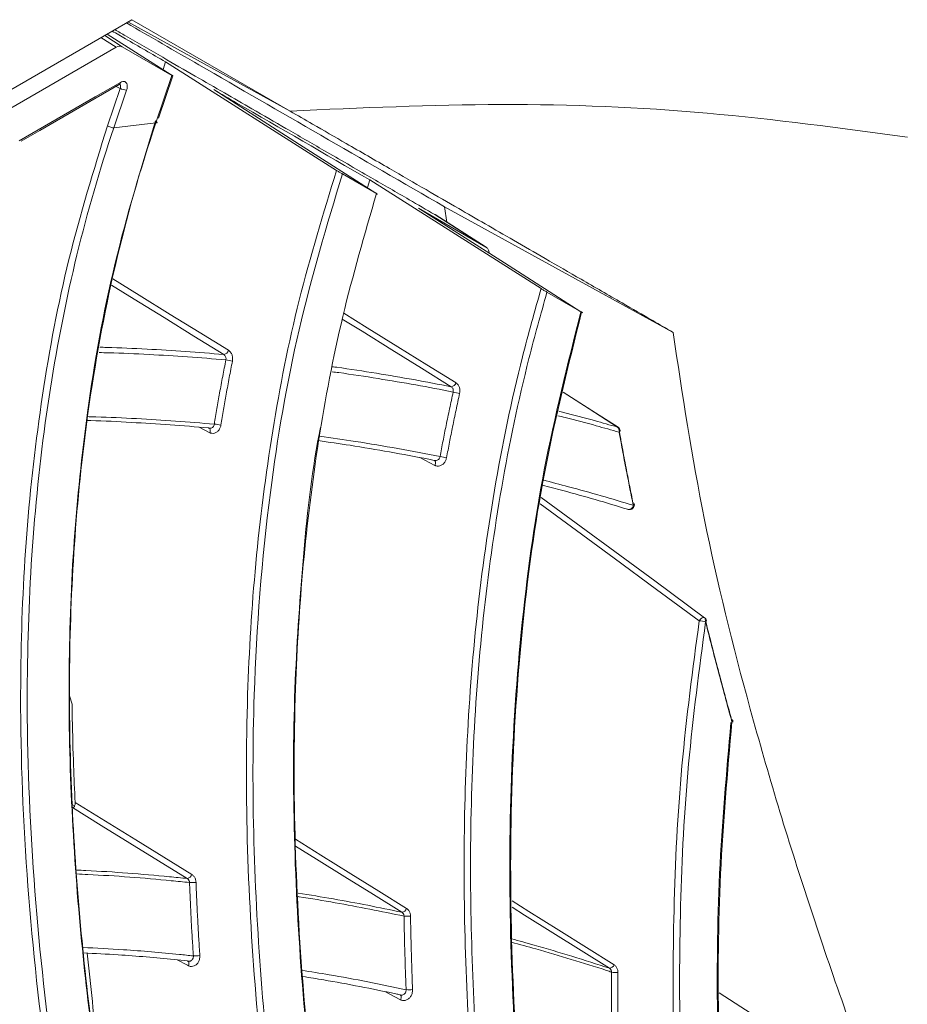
# Model space of a CAD drawing. Header units: millimetres. Extents: x 0 to 1118, y 0 to 864.
# Tile 249 of 256: x 930 to 939, y 208 to 218. Entities that reach past the tile are written whole.
import ezdxf

# ---------------------------------------------------------------- set-up
doc = ezdxf.new("R2010")
doc.units = ezdxf.units.MM

msp = doc.modelspace()

# ---------------------------------------------------------------- linework, layer by layer
at = {"color": 7, "linetype": 'Continuous', "lineweight": 15}
for p, q in [((931.488, 218.211), (928.921, 216.729)), ((933.108, 217.276), (931.488, 218.211)), ((931.235, 218.065), (931.891, 217.647)), ((929.403, 216.819), (931.327, 217.929)), ((931.389, 217.935), (931.898, 217.641)), ((931.832, 217.78), (931.807, 217.701)), ((933.583, 216.67), (931.832, 217.78)), ((931.733, 217.155), (931.898, 217.641)), ((931.76, 217.203), (931.907, 217.637)), ((931.237, 217.124), (931.367, 217.509)), ((931.433, 217.49), (931.303, 217.105)), ((931.733, 217.155), (931.303, 217.105)), ((933.643, 216.634), (933.992, 216.432)), ((933.923, 216.572), (933.899, 216.493)), ((935.677, 215.46), (933.923, 216.572)), ((934.713, 216.139), (934.688, 216.298)), ((934.688, 216.298), (937.028, 215.012)), ((934.423, 216.283), (935.113, 215.885)), ((935.113, 215.885), (934.589, 216.218)), ((935.115, 215.884), (934.591, 216.217)), ((935.737, 215.423), (936.092, 215.218)), ((936.562, 213.203), (936.567, 213.201)), ((930.875, 211.209), (930.85, 211.294)), ((930.901, 210.167), (930.876, 210.181))]:
    msp.add_line(p, q, dxfattribs=at)
at = {"color": 9, "linetype": 'Continuous', "lineweight": 15}
for p, q in [((933.108, 217.276), (931.447, 218.188)), ((931.327, 217.929), (931.171, 218.028)), ((931.209, 218.05), (931.389, 217.935)), ((931.367, 217.509), (931.327, 217.528)), ((932.286, 213.986), (932.175, 214.043)), ((934.59, 213.651), (934.435, 213.731)), ((934.239, 208.184), (934.076, 208.268))]:
    msp.add_line(p, q, dxfattribs=at)
at = {"color": 7, "linetype": 'Continuous', "lineweight": 15, "flags": 128}
for points in [[(930.334, 216.973), (930.593, 217.122), (930.852, 217.271), (931.111, 217.421), (931.37, 217.57)], [(930.355, 216.968), (930.546, 217.078), (931.359, 217.547)], [(932.325, 217.496), (933.204, 216.936), (933.985, 216.438)], [(934.423, 216.283), (935.301, 215.724), (936.085, 215.224)], [(936.465, 214.041), (936.235, 214.188), (935.903, 214.4)], [(937.351, 212.093), (936.84, 212.469), (935.677, 213.324)], [(937.641, 211.024), (937.641, 211.024), (937.639, 211.026), (937.636, 211.028), (937.631, 211.029)], [(932.054, 209.424), (931.76, 209.606), (931.466, 209.787), (931.172, 209.968), (930.878, 210.15)], [(930.907, 210.203), (931.217, 210.012), (931.527, 209.821), (931.814, 209.644), (932.102, 209.466)], [(938.197, 207.809), (937.827, 208.045), (937.499, 208.254)]]:
    msp.add_lwpolyline(points, dxfattribs=at)
at = {"color": 9, "linetype": 'Continuous', "lineweight": 15, "flags": 128}
for points in [[(932.428, 214.786), (932.123, 214.975), (931.817, 215.163), (931.511, 215.352), (931.28, 215.495)], [(931.292, 215.559), (931.563, 215.392), (931.881, 215.196), (932.178, 215.013), (932.476, 214.829)], [(933.657, 215.209), (933.896, 215.06), (934.212, 214.864), (934.509, 214.68), (934.806, 214.495)], [(934.757, 214.456), (934.453, 214.645), (934.148, 214.835), (933.844, 215.024), (933.642, 215.149)], [(936.46, 214.043), (936.17, 214.229), (935.903, 214.4)], [(932.286, 213.986), (932.288, 213.995), (932.29, 214.004), (932.29, 214.013), (932.289, 214.02), (932.286, 214.026), (932.283, 214.031), (932.279, 214.033)], [(936.465, 214.041), (936.463, 214.042), (936.46, 214.043)], [(934.59, 213.651), (934.593, 213.661), (934.595, 213.67), (934.596, 213.678), (934.595, 213.686), (934.593, 213.693), (934.59, 213.698), (934.586, 213.701), (934.585, 213.702)], [(937.296, 212.062), (936.86, 212.382), (936.425, 212.702), (935.99, 213.022), (935.668, 213.258)], [(937.351, 212.093), (937.346, 212.096), (937.337, 212.096), (937.326, 212.092), (937.315, 212.085), (937.305, 212.074), (937.296, 212.062)], [(937.639, 211.043), (937.639, 211.042), (937.639, 211.039), (937.638, 211.036), (937.635, 211.033), (937.631, 211.029)], [(933.161, 209.826), (933.421, 209.664), (933.729, 209.473), (934.015, 209.295), (934.3, 209.118)], [(934.252, 209.079), (933.96, 209.261), (933.668, 209.442), (933.376, 209.624), (933.161, 209.757)], [(935.381, 209.195), (935.553, 209.088), (935.859, 208.896), (936.142, 208.719), (936.425, 208.541)], [(936.376, 208.506), (936.087, 208.688), (935.797, 208.869), (935.507, 209.051), (935.381, 209.13)], [(932.067, 208.532), (932.058, 208.537), (931.95, 208.592)], [(932.067, 208.532), (932.07, 208.541), (932.072, 208.55), (932.072, 208.559), (932.071, 208.566), (932.069, 208.572), (932.065, 208.577), (932.061, 208.58)], [(934.239, 208.184), (934.242, 208.193), (934.244, 208.202), (934.245, 208.211), (934.245, 208.218), (934.243, 208.225), (934.239, 208.23), (934.235, 208.234), (934.234, 208.235)]]:
    msp.add_lwpolyline(points, dxfattribs=at)
at = {"color": 9, "linetype": 'Continuous', "lineweight": 15}
for centre, radius, start, end in [((931.345, 217.568), 0.0247, 305.1764, 6.1712), ((936.468, 214.007), 0.0186, 296.0965, 0.1169), ((936.574, 213.247), 0.0465, 260.7594, 355.1825), ((936.613, 213.259), 0.0175, 296.1845, 0.544), ((937.355, 212.065), 0.0159, 295.9753, 0.7523)]:
    msp.add_arc(centre, radius, start, end, dxfattribs=at)
at = {"color": 7, "linetype": 'Continuous', "lineweight": 15}
for centre, radius, start, end in [((931.442, 217.643), 0.153, 240.7878, 266.6338), ((932.417, 214.848), 0.0626, 280.8585, 342.313), ((932.392, 214.235), 0.499, 75.5429, 83.3597), ((934.751, 214.514), 0.0581, 276.299, 341.1598), ((934.184, 211.542), 2.921, 76.9491, 78.2782), ((932.252, 213.333), 0.745, 78.599, 83.8289), ((936.43, 214.005), 0.0482, 342.9519, 52.1774), ((936.438, 213.999), 0.05, 10.0758, 57.3776), ((935.31, 217.108), 3.432, 258.7955, 259.924), ((936.616, 213.254), 0.0156, 20.4749, 81.9324), ((936.582, 213.249), 0.05, 252.9622, 11.6445), ((937.269, 211.713), 0.35, 74.6616, 85.6352), ((937.322, 212.053), 0.05, 13.8356, 53.6928), ((937.628, 211.036), 0.0128, 28.2252, 91.2647), ((937.591, 211.029), 0.05, 353.8561, 15.5886), ((932.042, 209.486), 0.0624, 280.8421, 341.913), ((932.1, 209.795), 0.412, 266.8759, 276.2054), ((934.245, 209.137), 0.0579, 276.2776, 340.7542), ((934.309, 209.298), 0.26, 262.152, 276.8025), ((932.133, 208.978), 0.345, 267.3064, 278.4011), ((936.375, 208.56), 0.0533, 271.2655, 339.7176), ((936.439, 208.652), 0.19, 257.3601, 277.3746), ((934.325, 208.52), 0.234, 262.623, 278.8792)]:
    msp.add_arc(centre, radius, start, end, dxfattribs=at)
msp.add_ellipse((931.327, 217.827), major_axis=(0.063, 0.108), ratio=0.57706, start_param=0.000097, end_param=0.785395, dxfattribs=at)
for points, knots in [([(931.313, 218.11), (931.35, 218.089), (931.512, 217.995), (931.787, 217.836), (932.124, 217.642), (932.429, 217.466), (932.738, 217.287), (933.078, 217.091), (933.484, 216.857), (933.904, 216.614), (934.283, 216.395), (934.502, 216.268), (934.589, 216.218)], [0, 0, 0, 0, 0.034834, 0.153147, 0.255834, 0.347515, 0.433986, 0.539958, 0.658004, 0.803076, 0.921212, 1, 1, 1, 1]), ([(931.431, 218.179), (931.678, 218.036), (932.33, 217.659), (933.42, 217.03), (934.265, 216.542), (934.688, 216.298)], [0, 0, 0, 0, 0.233389, 0.616697, 1, 1, 1, 1]), ([(931.286, 218.095), (931.331, 218.069), (931.512, 217.965), (931.695, 217.859), (931.832, 217.78)], [0, 0, 0, 0, 0.249527, 1, 1, 1, 1]), ([(931.898, 217.641), (931.901, 217.64), (931.906, 217.637), (931.908, 217.636), (931.904, 217.639), (931.898, 217.643), (931.893, 217.647), (931.891, 217.647)], [0, 0, 0, 0, 0.234574, 0.469435, 0.696002, 0.909801, 1, 1, 1, 1]), ([(931.359, 217.547), (931.36, 217.547), (931.363, 217.55), (931.366, 217.55), (931.366, 217.55), (931.366, 217.55)], [0, 0, 0, 0, 0.030927, 0.683993, 1, 1, 1, 1]), ([(931.433, 217.49), (931.433, 217.49), (931.437, 217.5), (931.441, 217.52), (931.44, 217.547), (931.431, 217.568), (931.415, 217.579), (931.394, 217.581), (931.378, 217.574), (931.37, 217.57)], [0, 0, 0, 0, 0.000373, 0.166957, 0.333327, 0.499703, 0.666305, 0.833158, 1, 1, 1, 1]), ([(932.325, 217.496), (932.402, 217.451), (932.928, 217.147), (933.465, 216.837), (933.923, 216.572)], [0, 0, 0, 0, 0.146529, 1, 1, 1, 1]), ([(939.427, 217.011), (938.748, 217.102), (937.391, 217.286), (935.281, 217.375), (933.832, 217.309), (933.108, 217.276)], [0, 0, 0, 0, 0.33327, 0.666732, 1, 1, 1, 1]), ([(937.028, 215.012), (936.959, 215.052), (936.785, 215.153), (936.471, 215.334), (936.103, 215.546), (935.733, 215.76), (935.406, 215.949), (935.111, 216.119), (934.812, 216.292), (934.485, 216.481), (934.101, 216.703), (933.713, 216.927), (933.374, 217.122), (933.184, 217.232), (933.108, 217.276)], [0, 0, 0, 0, 0.05178, 0.13012, 0.235022, 0.327841, 0.409333, 0.482863, 0.551904, 0.637278, 0.733652, 0.849142, 0.939521, 1, 1, 1, 1]), ([(935.911, 190.669), (935.465, 191.733), (934.573, 193.863), (933.323, 197.127), (932.381, 199.916), (931.717, 202.203), (931.268, 203.97), (930.883, 205.789), (930.58, 207.669), (930.383, 209.59), (930.328, 211.361), (930.395, 212.961), (930.556, 214.373), (930.821, 215.778), (931.097, 216.673), (931.237, 217.124)], [0, 0, 0, 0, 0.129331, 0.258777, 0.388973, 0.454388, 0.519796, 0.587714, 0.65588, 0.725109, 0.794889, 0.845348, 0.896578, 0.947793, 1, 1, 1, 1]), ([(931.303, 217.105), (931.303, 217.105), (931.159, 216.681), (930.905, 215.807), (930.633, 214.432), (930.466, 213.004), (930.396, 211.401), (930.448, 209.644), (930.637, 207.743), (930.94, 205.846), (931.211, 204.56), (931.392, 203.788), (931.541, 203.165), (931.939, 201.633), (932.643, 199.315), (933.633, 196.49), (934.747, 193.615), (935.564, 191.667), (935.973, 190.692)], [0, 0, 0, 0, 0.000001, 0.049817, 0.10021, 0.152244, 0.204749, 0.272308, 0.340452, 0.409946, 0.479744, 0.483069, 0.496371, 0.549585, 0.656046, 0.76282, 0.881353, 1, 1, 1, 1]), ([(931.731, 217.175), (931.583, 216.695), (931.286, 215.727), (931.028, 214.278), (930.883, 212.885), (930.832, 211.552), (930.859, 210.207), (930.981, 208.498), (931.261, 206.45), (931.741, 204.071), (932.159, 202.519), (932.371, 201.734)], [0, 0, 0, 0, 0.098079, 0.197555, 0.28104, 0.364545, 0.450075, 0.53562, 0.689262, 0.842989, 1, 1, 1, 1]), ([(936.431, 190.674), (935.834, 192.107), (934.938, 194.258), (933.838, 197.191), (933.067, 199.424), (932.37, 201.696), (931.762, 204.021), (931.271, 206.409), (930.988, 208.474), (930.865, 210.178), (930.836, 211.507), (930.885, 212.847), (931.028, 214.251), (931.294, 215.701), (931.571, 216.678), (931.733, 217.155), (931.733, 217.155)], [0, 0, 0, 0, 0.173718, 0.26072, 0.347811, 0.434605, 0.521626, 0.609693, 0.698359, 0.745369, 0.792573, 0.840523, 0.888806, 0.944027, 0.999999, 1, 1, 1, 1]), ([(937.6, 190.545), (937.053, 191.983), (936.233, 194.14), (935.23, 197.073), (934.473, 199.492), (933.752, 202.15), (933.233, 204.594), (932.922, 206.601), (932.751, 208.148), (932.657, 209.719), (932.655, 211.225), (932.742, 212.657), (932.915, 214.007), (933.18, 215.359), (933.448, 216.23), (933.583, 216.67)], [0, 0, 0, 0, 0.176166, 0.264365, 0.352644, 0.462945, 0.573706, 0.63026, 0.686968, 0.744457, 0.801929, 0.850496, 0.899972, 0.949434, 1, 1, 1, 1]), ([(933.643, 216.634), (933.484, 216.106), (933.165, 215.042), (932.862, 213.251), (932.724, 211.493), (932.723, 209.798), (932.807, 208.296), (932.992, 206.534), (933.314, 204.524), (933.854, 202.025), (934.524, 199.549), (935.291, 197.095), (936.294, 194.163), (937.114, 192.005), (937.662, 190.565)], [0, 0, 0, 0, 0.060538, 0.1219994, 0.1971648, 0.2518261, 0.3065005, 0.3615593, 0.4463808, 0.531597, 0.6467512, 0.7349042, 0.8231511, 1, 1, 1, 1]), ([(933.583, 216.67), (933.588, 216.667), (933.596, 216.662), (933.611, 216.653), (933.625, 216.644), (933.636, 216.637), (933.641, 216.635), (933.643, 216.634)], [0, 0, 0, 0, 0.214861, 0.429489, 0.650075, 0.878039, 1, 1, 1, 1]), ([(938.108, 190.503), (937.563, 191.941), (936.746, 194.099), (935.743, 197.03), (934.982, 199.455), (934.253, 202.13), (933.727, 204.594), (933.412, 206.619), (933.239, 208.18), (933.145, 209.766), (933.145, 211.257), (933.23, 212.64), (933.388, 213.913), (933.628, 215.187), (933.871, 216.016), (933.992, 216.432)], [0, 0, 0, 0, 0.177421, 0.266237, 0.355128, 0.467268, 0.579876, 0.637386, 0.695057, 0.753376, 0.812008, 0.858205, 0.904668, 0.952124, 1, 1, 1, 1]), ([(933.992, 216.432), (933.995, 216.43), (934, 216.427), (934.002, 216.426), (933.999, 216.429), (933.993, 216.433), (933.987, 216.436), (933.985, 216.438)], [0, 0, 0, 0, 0.224588, 0.449443, 0.667527, 0.878095, 1, 1, 1, 1]), ([(928.93, 216.118), (928.798, 215.463), (928.582, 214.393), (928.472, 212.845), (928.455, 211.527), (928.519, 210.19), (928.688, 208.49), (929.026, 206.443), (929.581, 204.066), (930.265, 201.714), (931.044, 199.411), (931.893, 197.166), (933.091, 194.238), (934.066, 192.094), (934.717, 190.663)], [0, 0, 0, 0, 0.076676, 0.125178, 0.174044, 0.223857, 0.273921, 0.363658, 0.454148, 0.546239, 0.638652, 0.728769, 0.819009, 1, 1, 1, 1]), ([(934.713, 190.682), (934.064, 192.107), (933.091, 194.248), (931.893, 197.174), (931.05, 199.403), (930.281, 201.675), (929.601, 204), (929.038, 206.391), (928.695, 208.455), (928.525, 210.154), (928.459, 211.473), (928.473, 212.801), (928.582, 214.365), (928.8, 215.444), (928.932, 216.097)], [0, 0, 0, 0, 0.180611, 0.271107, 0.361708, 0.451944, 0.542438, 0.634122, 0.726485, 0.775075, 0.823879, 0.8735, 0.923483, 1, 1, 1, 1]), ([(935.147, 215.823), (935.146, 215.83), (935.143, 215.844), (935.136, 215.86), (935.127, 215.873), (935.119, 215.881), (935.114, 215.884), (935.113, 215.885)], [0, 0, 0, 0, 0.2432246, 0.4957104, 0.7091543, 0.9290922, 1, 1, 1, 1]), ([(934.185, 190.63), (933.535, 192.056), (932.559, 194.196), (931.362, 197.125), (930.52, 199.358), (929.752, 201.633), (929.075, 203.963), (928.516, 206.36), (928.177, 208.428), (928.011, 210.127), (927.949, 211.446), (927.967, 212.772), (928.073, 214.221), (928.257, 215.195), (928.359, 215.741)], [0, 0, 0, 0, 0.182931, 0.2746, 0.366379, 0.457852, 0.549592, 0.642558, 0.736223, 0.785378, 0.83475, 0.88495, 0.935517, 1, 1, 1, 1]), ([(928.427, 215.728), (928.324, 215.184), (928.144, 214.227), (928.037, 212.804), (928.017, 211.494), (928.076, 210.166), (928.24, 208.472), (928.572, 206.429), (929.121, 204.054), (929.8, 201.702), (930.575, 199.4), (931.422, 197.156), (932.617, 194.228), (933.594, 192.085), (934.245, 190.656)], [0, 0, 0, 0, 0.064349, 0.113292, 0.162601, 0.212867, 0.263387, 0.354369, 0.446125, 0.539531, 0.633268, 0.72472, 0.816299, 1, 1, 1, 1]), ([(939.237, 190.262), (938.744, 191.7), (938.005, 193.858), (937.097, 196.782), (936.448, 199.075), (935.857, 201.482), (935.356, 204.024), (935.001, 206.638), (934.871, 208.871), (934.901, 210.674), (934.998, 212.034), (935.185, 213.402), (935.421, 214.549), (935.612, 215.228), (935.677, 215.46)], [0, 0, 0, 0, 0.181875, 0.272893, 0.363978, 0.463859, 0.564004, 0.665461, 0.767724, 0.818325, 0.869154, 0.920864, 0.97297, 1, 1, 1, 1]), ([(935.737, 215.423), (935.674, 215.198), (935.49, 214.541), (935.258, 213.426), (935.07, 212.076), (934.968, 210.706), (934.937, 208.91), (935.062, 206.705), (935.407, 204.113), (935.907, 201.548), (936.506, 199.109), (937.159, 196.799), (938.066, 193.877), (938.806, 191.718), (939.299, 190.278)], [0, 0, 0, 0, 0.026285, 0.076683, 0.127476, 0.179295, 0.231383, 0.330699, 0.430928, 0.533005, 0.635425, 0.726438, 0.817533, 1, 1, 1, 1]), ([(935.677, 215.46), (935.682, 215.457), (935.691, 215.452), (935.706, 215.442), (935.721, 215.433), (935.732, 215.427), (935.736, 215.424), (935.737, 215.423)], [0, 0, 0, 0, 0.225438, 0.450682, 0.680485, 0.911688, 1, 1, 1, 1]), ([(936.085, 215.224), (935.95, 214.687), (935.678, 213.606), (935.453, 211.934), (935.347, 210.239), (935.359, 208.527), (935.471, 206.816), (935.686, 204.958), (936.024, 202.974), (936.307, 201.561), (936.481, 200.867), (936.481, 200.865)], [0, 0, 0, 0, 0.112346, 0.226086, 0.341808, 0.458384, 0.57697, 0.696021, 0.847579, 0.999586, 1, 1, 1, 1]), ([(937.939, 195.598), (937.822, 195.98), (937.499, 197.036), (937.004, 198.785), (936.479, 200.861), (936.027, 202.975), (935.697, 204.957), (935.482, 206.795), (935.369, 208.488), (935.354, 210.209), (935.459, 211.917), (935.685, 213.599), (935.956, 214.676), (936.092, 215.218)], [0, 0, 0, 0, 0.061892, 0.171134, 0.280367, 0.390323, 0.500257, 0.583856, 0.667438, 0.752634, 0.837796, 0.918438, 1, 1, 1, 1]), ([(936.092, 215.218), (936.095, 215.217), (936.1, 215.214), (936.102, 215.213), (936.1, 215.215), (936.094, 215.219), (936.088, 215.223), (936.085, 215.224)], [0, 0, 0, 0, 0.214122, 0.428453, 0.638229, 0.846033, 1, 1, 1, 1]), ([(939.114, 207.19), (938.993, 207.521), (938.75, 208.183), (938.413, 209.176), (938.099, 210.169), (937.722, 211.479), (937.316, 213.112), (937.124, 214.377), (937.028, 215.012)], [0, 0, 0, 0, 0.1254742, 0.2510707, 0.3765522, 0.5022205, 0.7498908, 1, 1, 1, 1]), ([(932.428, 214.786), (932.432, 214.783), (932.44, 214.777), (932.448, 214.763), (932.452, 214.747), (932.451, 214.736), (932.45, 214.731)], [0, 0, 0, 0, 0.2565459, 0.5127148, 0.7682371, 1, 1, 1, 1]), ([(932.517, 214.719), (932.518, 214.729), (932.521, 214.75), (932.514, 214.782), (932.499, 214.811), (932.484, 214.823), (932.476, 214.829)], [0, 0, 0, 0, 0.232158, 0.48793, 0.743975, 1, 1, 1, 1]), ([(932.332, 214.073), (932.34, 214.126), (932.358, 214.232), (932.386, 214.395), (932.417, 214.562), (932.439, 214.675), (932.45, 214.731)], [0, 0, 0, 0, 0.241619, 0.483265, 0.741616, 1, 1, 1, 1]), ([(932.517, 214.719), (932.506, 214.663), (932.484, 214.55), (932.454, 214.384), (932.425, 214.222), (932.408, 214.116), (932.399, 214.062)], [0, 0, 0, 0, 0.258343, 0.516719, 0.758346, 1, 1, 1, 1]), ([(934.843, 214.388), (934.845, 214.397), (934.848, 214.418), (934.842, 214.449), (934.828, 214.477), (934.813, 214.489), (934.806, 214.495)], [0, 0, 0, 0, 0.218635, 0.47888, 0.73945, 1, 1, 1, 1]), ([(926.128, 214.396), (926.106, 214.183), (926.041, 213.561), (925.999, 212.505), (926.027, 211.223), (926.131, 209.922), (926.351, 208.249), (926.751, 206.22), (927.382, 203.851), (928.142, 201.505), (928.997, 199.209), (929.921, 196.973), (931.217, 194.06), (932.269, 191.93), (932.971, 190.509)], [0, 0, 0, 0, 0.026057, 0.076399, 0.127116, 0.17882, 0.230789, 0.325771, 0.421605, 0.519264, 0.617292, 0.712705, 0.808261, 1, 1, 1, 1]), ([(932.965, 190.525), (932.266, 191.94), (931.216, 194.064), (929.92, 196.976), (929.003, 199.196), (928.159, 201.458), (927.404, 203.775), (926.764, 206.159), (926.357, 208.209), (926.136, 209.882), (926.031, 211.166), (926, 212.457), (926.041, 213.531), (926.107, 214.164), (926.129, 214.376)], [0, 0, 0, 0, 0.191219, 0.28707, 0.383046, 0.478578, 0.574406, 0.671592, 0.76955, 0.81997, 0.870616, 0.922119, 0.973997, 1, 1, 1, 1]), ([(934.643, 213.741), (934.653, 213.795), (934.673, 213.901), (934.705, 214.064), (934.74, 214.231), (934.765, 214.345), (934.777, 214.402)], [0, 0, 0, 0, 0.240746, 0.481517, 0.740742, 1, 1, 1, 1]), ([(934.843, 214.388), (934.831, 214.331), (934.806, 214.217), (934.772, 214.051), (934.739, 213.888), (934.719, 213.782), (934.709, 213.729)], [0, 0, 0, 0, 0.259217, 0.518466, 0.75922, 1, 1, 1, 1]), ([(934.757, 214.456), (934.761, 214.453), (934.769, 214.447), (934.776, 214.433), (934.779, 214.417), (934.778, 214.407), (934.777, 214.402)], [0, 0, 0, 0, 0.261161, 0.521874, 0.781811, 1, 1, 1, 1]), ([(932.273, 214.035), (932.142, 214.046), (931.879, 214.068), (931.477, 214.092), (931.194, 214.107), (931.043, 214.111), (931.031, 214.111)], [0, 0, 0, 0, 0.319061, 0.638166, 0.971225, 1, 1, 1, 1]), ([(932.431, 190.426), (931.731, 191.841), (930.68, 193.966), (929.384, 196.88), (928.468, 199.103), (927.625, 201.37), (926.872, 203.692), (926.234, 206.081), (925.826, 208.163), (925.603, 209.898), (925.503, 211.273), (925.481, 212.659), (925.552, 213.57), (925.588, 214.027)], [0, 0, 0, 0, 0.193342, 0.290268, 0.387324, 0.484, 0.58098, 0.679354, 0.77852, 0.833006, 0.887776, 0.943643, 1, 1, 1, 1]), ([(925.657, 214.022), (925.645, 213.902), (925.595, 213.373), (925.554, 212.418), (925.578, 211.143), (925.678, 209.849), (925.893, 208.182), (926.288, 206.157), (926.913, 203.79), (927.669, 201.445), (928.521, 199.15), (929.442, 196.915), (930.737, 194.002), (931.789, 191.875), (932.491, 190.455)], [0, 0, 0, 0, 0.0148588, 0.0655879, 0.1166951, 0.1687981, 0.2211681, 0.3172793, 0.4142634, 0.5131178, 0.6123516, 0.7089882, 0.8057734, 1, 1, 1, 1]), ([(932.285, 214.032), (932.283, 214.032), (932.278, 214.032), (932.274, 214.034), (932.273, 214.035)], [0, 0, 0, 0, 0.641353, 1, 1, 1, 1]), ([(932.286, 213.986), (932.288, 213.985), (932.3, 213.98), (932.321, 213.977), (932.349, 213.985), (932.372, 214.003), (932.391, 214.03), (932.396, 214.052), (932.399, 214.062)], [0, 0, 0, 0, 0.062126, 0.250199, 0.437981, 0.62543, 0.812711, 1, 1, 1, 1]), ([(933.418, 214.04), (933.413, 214.016), (933.324, 213.568), (933.233, 212.673), (933.139, 211.299), (933.138, 209.848), (933.221, 208.329), (933.409, 206.543), (933.737, 204.506), (934.287, 201.976), (934.965, 199.479), (935.739, 197.013), (936.742, 194.081), (937.56, 191.92), (938.106, 190.479)], [0, 0, 0, 0, 0.002922, 0.055043, 0.107505, 0.168227, 0.229278, 0.291116, 0.385918, 0.481168, 0.609908, 0.707265, 0.804722, 1, 1, 1, 1]), ([(936.474, 214.019), (936.487, 213.949), (936.512, 213.811), (936.549, 213.616), (936.584, 213.436), (936.607, 213.324), (936.618, 213.269)], [0, 0, 0, 0, 0.278567, 0.557168, 0.778576, 1, 1, 1, 1]), ([(936.621, 213.243), (936.598, 213.354), (936.562, 213.534), (936.514, 213.783), (936.489, 213.921), (936.476, 213.991)], [0, 0, 0, 0, 0.442846, 0.721406, 1, 1, 1, 1]), ([(934.581, 213.703), (934.563, 213.707), (934.412, 213.737), (934.126, 213.79), (933.749, 213.854), (933.504, 213.889), (933.396, 213.905)], [0, 0, 0, 0, 0.045636, 0.386779, 0.727975, 1, 1, 1, 1]), ([(934.59, 213.701), (934.589, 213.701), (934.586, 213.701), (934.582, 213.702), (934.581, 213.703)], [0, 0, 0, 0, 0.426901, 1, 1, 1, 1]), ([(934.59, 213.651), (934.594, 213.65), (934.605, 213.645), (934.628, 213.642), (934.656, 213.651), (934.681, 213.669), (934.7, 213.696), (934.706, 213.718), (934.709, 213.729)], [0, 0, 0, 0, 0.073672, 0.259521, 0.445017, 0.630131, 0.815062, 1, 1, 1, 1]), ([(936.562, 213.203), (936.452, 213.236), (936.232, 213.302), (935.941, 213.384), (935.758, 213.431), (935.688, 213.449)], [0, 0, 0, 0, 0.3795183, 0.7590787, 1, 1, 1, 1]), ([(923.489, 212.729), (923.49, 212.357), (923.492, 211.611), (923.608, 210.081), (923.896, 208.129), (924.445, 205.779), (925.156, 203.427), (925.997, 201.096), (926.931, 198.816), (927.932, 196.597), (929.328, 193.707), (930.455, 191.598), (931.208, 190.19)], [0, 0, 0, 0, 0.047629, 0.09554, 0.193012, 0.292581, 0.393093, 0.495636, 0.598592, 0.698638, 0.798848, 1, 1, 1, 1]), ([(931.199, 190.202), (930.45, 191.604), (929.325, 193.707), (927.929, 196.595), (926.936, 198.798), (926.015, 201.043), (925.181, 203.344), (924.459, 205.711), (923.903, 208.08), (923.611, 210.044), (923.493, 211.57), (923.491, 212.329), (923.489, 212.709)], [0, 0, 0, 0, 0.200501, 0.301042, 0.401726, 0.501892, 0.602388, 0.704397, 0.807264, 0.902721, 0.95122, 1, 1, 1, 1]), ([(923.035, 212.499), (923.037, 212.136), (923.041, 211.407), (923.155, 209.916), (923.436, 207.995), (923.976, 205.666), (924.682, 203.317), (925.52, 200.988), (926.163, 199.415), (926.576, 198.453), (926.945, 197.607), (927.787, 195.765), (929.109, 193.089), (930.184, 191.088), (930.722, 190.087)], [0, 0, 0, 0, 0.046719, 0.093701, 0.189205, 0.289184, 0.390119, 0.493114, 0.596528, 0.602025, 0.624015, 0.711988, 0.855866, 1, 1, 1, 1]), ([(930.663, 190.055), (929.913, 191.457), (928.788, 193.562), (927.392, 196.452), (926.4, 198.658), (925.479, 200.907), (924.646, 203.212), (923.925, 205.585), (923.379, 207.933), (923.091, 209.86), (922.979, 211.333), (922.963, 212.07), (922.966, 212.437), (922.966, 212.437)], [0, 0, 0, 0, 0.201735, 0.302904, 0.40422, 0.505091, 0.606298, 0.709046, 0.812666, 0.905487, 0.95259, 0.999942, 1, 1, 1, 1]), ([(939.157, 195.426), (939.077, 195.718), (938.808, 196.703), (938.378, 198.397), (937.902, 200.525), (937.503, 202.693), (937.244, 204.596), (937.096, 206.253), (937.027, 207.651), (937.026, 209.105), (937.099, 210.579), (937.23, 211.567), (937.296, 212.062)], [0, 0, 0, 0, 0.055415, 0.186927, 0.318564, 0.450788, 0.583352, 0.66092, 0.744887, 0.829104, 0.914317, 1, 1, 1, 1]), ([(937.358, 212.073), (937.38, 211.988), (937.422, 211.818), (937.488, 211.562), (937.557, 211.306), (937.604, 211.135), (937.628, 211.049)], [0, 0, 0, 0, 0.249913, 0.499862, 0.749915, 1, 1, 1, 1]), ([(937.362, 212.051), (937.297, 211.566), (937.168, 210.598), (937.093, 209.136), (937.091, 207.675), (937.16, 206.263), (937.308, 204.606), (937.565, 202.715), (937.962, 200.554), (938.438, 198.421), (938.891, 196.636), (939.185, 195.565), (939.288, 195.191)], [0, 0, 0, 0, 0.0826057, 0.1652327, 0.2494083, 0.3335976, 0.4099623, 0.5394349, 0.6689351, 0.7994678, 0.9300127, 1, 1, 1, 1]), ([(937.631, 211.029), (937.607, 211.115), (937.56, 211.285), (937.492, 211.541), (937.425, 211.796), (937.383, 211.966), (937.362, 212.051)], [0, 0, 0, 0, 0.249917, 0.499866, 0.749915, 1, 1, 1, 1]), ([(930.875, 211.209), (930.876, 211.159), (930.879, 210.949), (930.888, 210.614), (930.901, 210.329), (930.907, 210.203)], [0, 0, 0, 0, 0.148346, 0.625334, 1, 1, 1, 1]), ([(937.621, 211.02), (937.575, 210.505), (937.485, 209.476), (937.472, 207.929), (937.532, 206.383), (937.718, 204.247), (938.121, 201.558), (938.904, 197.937), (939.573, 195.398), (940.009, 193.93), (940.017, 193.902)], [0, 0, 0, 0, 0.085897, 0.171816, 0.259726, 0.34765, 0.53742, 0.728241, 0.994848, 1, 1, 1, 1]), ([(941.285, 189.689), (940.851, 191.126), (939.982, 194), (938.91, 197.954), (938.132, 201.578), (937.728, 204.258), (937.543, 206.387), (937.482, 207.924), (937.495, 209.474), (937.586, 210.51), (937.631, 211.029)], [0, 0, 0, 0, 0.2115026, 0.423133, 0.5736118, 0.7247467, 0.7936845, 0.8628058, 0.9312333, 1, 1, 1, 1]), ([(930.878, 210.15), (930.881, 210.15), (930.888, 210.15), (930.896, 210.157), (930.902, 210.167), (930.907, 210.182), (930.907, 210.195), (930.907, 210.202), (930.907, 210.203)], [0, 0, 0, 0, 0.175376, 0.350567, 0.531125, 0.73464, 0.970312, 1, 1, 1, 1]), ([(932.144, 209.386), (932.144, 209.386), (932.144, 209.397), (932.139, 209.42), (932.125, 209.448), (932.109, 209.46), (932.102, 209.466)], [0, 0, 0, 0, 0.008378, 0.338273, 0.66916, 1, 1, 1, 1]), ([(932.054, 209.424), (932.056, 209.423), (932.06, 209.42), (932.066, 209.415), (932.07, 209.408), (932.074, 209.401), (932.076, 209.393), (932.077, 209.387), (932.077, 209.384)], [0, 0, 0, 0, 0.163737, 0.332144, 0.495201, 0.663022, 0.828917, 1, 1, 1, 1]), ([(932.117, 208.633), (932.113, 208.691), (932.106, 208.806), (932.095, 208.989), (932.086, 209.181), (932.08, 209.316), (932.077, 209.384)], [0, 0, 0, 0, 0.230752, 0.461515, 0.730747, 1, 1, 1, 1]), ([(932.144, 209.386), (932.147, 209.318), (932.152, 209.184), (932.162, 208.991), (932.172, 208.809), (932.18, 208.694), (932.183, 208.636)], [0, 0, 0, 0, 0.269223, 0.538467, 0.769227, 1, 1, 1, 1]), ([(934.252, 209.079), (934.254, 209.078), (934.258, 209.075), (934.263, 209.07), (934.268, 209.063), (934.271, 209.056), (934.273, 209.048), (934.274, 209.042), (934.274, 209.04)], [0, 0, 0, 0, 0.1663683, 0.3374629, 0.5030226, 0.6734216, 0.8344087, 1, 1, 1, 1]), ([(934.295, 208.287), (934.293, 208.345), (934.288, 208.46), (934.283, 208.643), (934.277, 208.836), (934.275, 208.972), (934.274, 209.04)], [0, 0, 0, 0, 0.230149, 0.460309, 0.730145, 1, 1, 1, 1]), ([(934.34, 209.039), (934.34, 209.044), (934.339, 209.055), (934.336, 209.071), (934.33, 209.085), (934.322, 209.098), (934.312, 209.11), (934.304, 209.115), (934.3, 209.118)], [0, 0, 0, 0, 0.1617477, 0.3280383, 0.4936234, 0.6640526, 0.8296287, 1, 1, 1, 1]), ([(934.34, 209.039), (934.341, 208.971), (934.344, 208.836), (934.349, 208.643), (934.355, 208.461), (934.359, 208.346), (934.361, 208.288)], [0, 0, 0, 0, 0.269827, 0.539674, 0.769831, 1, 1, 1, 1]), ([(932.055, 208.581), (932.01, 208.586), (931.775, 208.61), (931.422, 208.642), (931.11, 208.657), (930.992, 208.663)], [0, 0, 0, 0, 0.12782, 0.666945, 1, 1, 1, 1]), ([(931.031, 208.661), (931.065, 208.331), (931.151, 207.487), (931.342, 206.289), (931.56, 205.107), (931.705, 204.435), (931.773, 204.121)], [0, 0, 0, 0, 0.214561, 0.548681, 0.789039, 1, 1, 1, 1]), ([(932.183, 208.636), (932.183, 208.625), (932.183, 208.603), (932.171, 208.571), (932.152, 208.545), (932.127, 208.529), (932.099, 208.523), (932.079, 208.526), (932.069, 208.531), (932.067, 208.532)], [0, 0, 0, 0, 0.1609636, 0.3219268, 0.4830238, 0.6446926, 0.8070946, 0.9700709, 1, 1, 1, 1]), ([(932.068, 208.578), (932.064, 208.579), (932.06, 208.579), (932.056, 208.581), (932.055, 208.581)], [0, 0, 0, 0, 0.7933429, 1, 1, 1, 1]), ([(936.463, 208.464), (936.463, 208.469), (936.463, 208.479), (936.46, 208.494), (936.454, 208.509), (936.447, 208.522), (936.437, 208.533), (936.429, 208.538), (936.425, 208.541)], [0, 0, 0, 0, 0.15651, 0.316997, 0.485301, 0.658537, 0.826832, 1, 1, 1, 1]), ([(936.376, 208.506), (936.378, 208.505), (936.383, 208.502), (936.388, 208.496), (936.392, 208.49), (936.395, 208.483), (936.397, 208.475), (936.398, 208.47), (936.398, 208.467)], [0, 0, 0, 0, 0.169216, 0.34322, 0.511485, 0.684669, 0.840317, 1, 1, 1, 1]), ([(936.403, 207.716), (936.402, 207.774), (936.4, 207.888), (936.398, 208.071), (936.397, 208.264), (936.397, 208.399), (936.398, 208.467)], [0, 0, 0, 0, 0.229528, 0.459066, 0.729524, 1, 1, 1, 1]), ([(936.463, 208.464), (936.463, 208.397), (936.463, 208.261), (936.463, 208.069), (936.465, 207.886), (936.467, 207.772), (936.468, 207.715)], [0, 0, 0, 0, 0.27045, 0.540917, 0.770454, 1, 1, 1, 1]), ([(934.23, 208.236), (934.217, 208.239), (934.081, 208.268), (933.822, 208.32), (933.505, 208.379), (933.31, 208.41), (933.239, 208.422)], [0, 0, 0, 0, 0.0408317, 0.4138942, 0.7870107, 1, 1, 1, 1]), ([(934.239, 208.233), (934.237, 208.234), (934.234, 208.234), (934.231, 208.235), (934.23, 208.236)], [0, 0, 0, 0, 0.652129, 1, 1, 1, 1]), ([(934.361, 208.288), (934.361, 208.277), (934.36, 208.255), (934.347, 208.223), (934.327, 208.198), (934.301, 208.181), (934.272, 208.174), (934.252, 208.178), (934.241, 208.183), (934.239, 208.184)], [0, 0, 0, 0, 0.15971, 0.319421, 0.479247, 0.639705, 0.801021, 0.963048, 1, 1, 1, 1])]:
    msp.add_open_spline(points, degree=3, knots=knots, dxfattribs=at)
at = {"color": 9, "linetype": 'Continuous', "lineweight": 15}
for points, knots in [([(931.363, 217.549), (931.365, 217.548), (931.369, 217.546), (931.372, 217.537), (931.372, 217.524), (931.369, 217.514), (931.367, 217.509)], [0, 0, 0, 0, 0.12346, 0.414843, 0.706606, 1, 1, 1, 1]), ([(932.45, 214.731), (932.319, 214.742), (932.058, 214.763), (931.658, 214.787), (931.356, 214.801), (931.185, 214.805), (931.153, 214.806)], [0, 0, 0, 0, 0.304639, 0.60932, 0.926132, 1, 1, 1, 1]), ([(931.158, 214.861), (931.182, 214.86), (931.344, 214.856), (931.637, 214.842), (932.037, 214.819), (932.298, 214.797), (932.428, 214.786)], [0, 0, 0, 0, 0.056401, 0.379869, 0.689914, 1, 1, 1, 1]), ([(934.777, 214.402), (934.65, 214.427), (934.395, 214.476), (934.004, 214.541), (933.718, 214.586), (933.56, 214.606), (933.538, 214.609)], [0, 0, 0, 0, 0.311066, 0.622174, 0.945464, 1, 1, 1, 1]), ([(933.54, 214.661), (933.556, 214.659), (933.707, 214.639), (933.986, 214.595), (934.376, 214.53), (934.63, 214.481), (934.757, 214.456)], [0, 0, 0, 0, 0.038425, 0.367976, 0.683966, 1, 1, 1, 1]), ([(935.858, 214.206), (935.874, 214.202), (935.997, 214.172), (936.198, 214.117), (936.382, 214.065), (936.46, 214.043)], [0, 0, 0, 0, 0.081591, 0.607826, 1, 1, 1, 1]), ([(931.029, 214.15), (931.059, 214.15), (931.229, 214.145), (931.531, 214.131), (931.935, 214.106), (932.2, 214.084), (932.332, 214.073)], [0, 0, 0, 0, 0.068467, 0.386645, 0.693301, 1, 1, 1, 1]), ([(932.332, 214.073), (932.33, 214.067), (932.328, 214.057), (932.318, 214.043), (932.306, 214.034), (932.294, 214.03), (932.287, 214.032), (932.285, 214.032)], [0, 0, 0, 0, 0.225935, 0.452151, 0.678992, 0.906602, 1, 1, 1, 1]), ([(936.476, 213.991), (936.398, 214.013), (936.215, 214.065), (936.005, 214.122), (935.873, 214.154), (935.847, 214.16)], [0, 0, 0, 0, 0.375155, 0.878553, 1, 1, 1, 1]), ([(933.409, 213.95), (933.532, 213.932), (933.8, 213.894), (934.212, 213.825), (934.499, 213.769), (934.643, 213.741)], [0, 0, 0, 0, 0.295458, 0.647698, 1, 1, 1, 1]), ([(934.643, 213.741), (934.641, 213.736), (934.638, 213.725), (934.628, 213.712), (934.615, 213.703), (934.602, 213.698), (934.594, 213.7), (934.59, 213.701)], [0, 0, 0, 0, 0.211539, 0.423365, 0.635859, 0.849211, 1, 1, 1, 1]), ([(935.695, 213.502), (935.783, 213.479), (935.982, 213.428), (936.291, 213.342), (936.511, 213.276), (936.621, 213.243)], [0, 0, 0, 0, 0.282245, 0.641102, 1, 1, 1, 1]), ([(930.919, 209.511), (930.952, 209.509), (931.272, 209.496), (931.649, 209.465), (931.993, 209.431), (932.054, 209.424)], [0, 0, 0, 0, 0.08503, 0.838008, 1, 1, 1, 1]), ([(932.077, 209.384), (932.015, 209.39), (931.67, 209.425), (931.286, 209.455), (930.96, 209.469), (930.922, 209.471)], [0, 0, 0, 0, 0.162334, 0.901732, 1, 1, 1, 1]), ([(933.189, 209.276), (933.31, 209.256), (933.548, 209.217), (933.903, 209.152), (934.135, 209.103), (934.252, 209.079)], [0, 0, 0, 0, 0.338528, 0.669243, 1, 1, 1, 1]), ([(934.274, 209.04), (934.157, 209.064), (933.923, 209.112), (933.564, 209.178), (933.321, 209.22), (933.194, 209.239), (933.191, 209.239)], [0, 0, 0, 0, 0.3263276, 0.6526973, 0.9928514, 1, 1, 1, 1]), ([(935.374, 208.807), (935.452, 208.786), (935.659, 208.729), (935.994, 208.63), (936.249, 208.548), (936.376, 208.506)], [0, 0, 0, 0, 0.230917, 0.615427, 1, 1, 1, 1]), ([(936.398, 208.467), (936.381, 208.473), (936.244, 208.518), (935.987, 208.598), (935.663, 208.695), (935.458, 208.75), (935.374, 208.773)], [0, 0, 0, 0, 0.050272, 0.403682, 0.757144, 1, 1, 1, 1]), ([(930.984, 208.719), (931.123, 208.712), (931.455, 208.696), (931.831, 208.662), (932.069, 208.638), (932.117, 208.633)], [0, 0, 0, 0, 0.3657187, 0.8726393, 1, 1, 1, 1]), ([(932.117, 208.633), (932.117, 208.627), (932.117, 208.616), (932.11, 208.6), (932.1, 208.588), (932.087, 208.58), (932.075, 208.576), (932.069, 208.578), (932.068, 208.578)], [0, 0, 0, 0, 0.187056, 0.374319, 0.562425, 0.752065, 0.943231, 1, 1, 1, 1]), ([(933.225, 208.486), (933.319, 208.471), (933.546, 208.434), (933.903, 208.369), (934.164, 208.314), (934.295, 208.287)], [0, 0, 0, 0, 0.261781, 0.63086, 1, 1, 1, 1]), ([(934.295, 208.287), (934.295, 208.282), (934.295, 208.27), (934.288, 208.255), (934.277, 208.242), (934.263, 208.234), (934.25, 208.231), (934.242, 208.233), (934.239, 208.233)], [0, 0, 0, 0, 0.177382, 0.354932, 0.533336, 0.71341, 0.895233, 1, 1, 1, 1])]:
    msp.add_open_spline(points, degree=3, knots=knots, dxfattribs=at)
at = {"color": 7, "linetype": 'Continuous', "lineweight": 15}
for points in [[(931.237, 217.124), (931.242, 217.122), (931.252, 217.117), (931.271, 217.11), (931.289, 217.106), (931.298, 217.105), (931.303, 217.105)], [(931.733, 217.155), (931.737, 217.155), (931.744, 217.156), (931.746, 217.161), (931.742, 217.167), (931.735, 217.173), (931.731, 217.175)]]:
    msp.add_open_spline(points, degree=3, dxfattribs=at)

doc.saveas('drawing.dxf')
